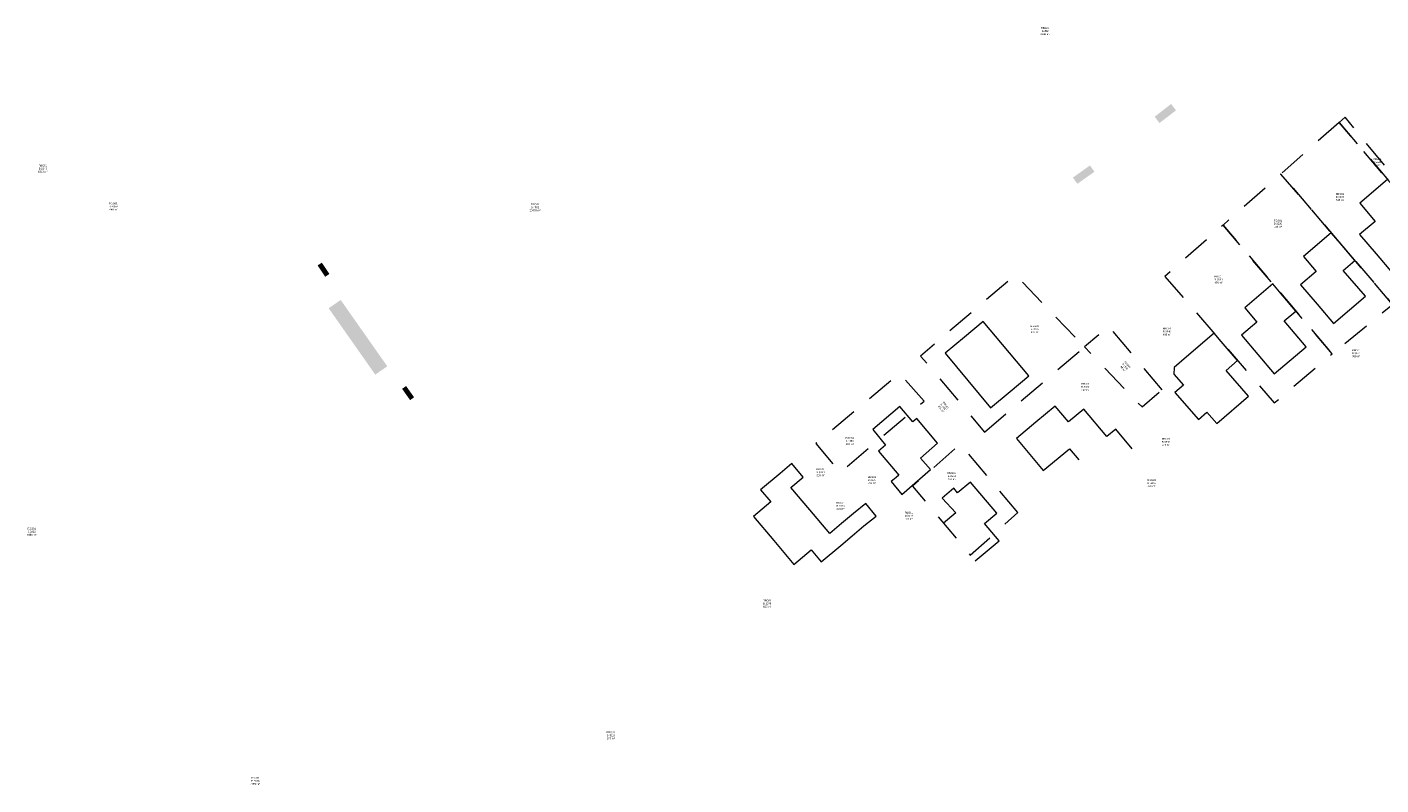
# Model space of a CAD drawing. Header units: metres. Extents: x 102852 to 107229, y 385458 to 392889.
# Tile 4 of 19: x 106640 to 106907, y 392449 to 392599. Entities that reach past the tile are written whole.
import ezdxf

# ---------------------------------------------------------------- set-up
doc = ezdxf.new("R2010")
doc.units = ezdxf.units.M
doc.linetypes.add('KG-PERCEEL', pattern=[19, 5.5, -2, -2, 5.5, -2, -2])
for name, color, linetype, lineweight in [('0-BEBOUWING', 7, 'Continuous', 30), ('B-WE-KG-GRENS-T18', 10, 'Continuous', 13), ('B-WE-KG-GRENS_PERCEEL-GV', 150, 'KG-PERCEEL', 13), ('B-WE-OG-TOPOGRAFIE_BEBOUWING-G', 8, 'Continuous', 13), ('X-XX-AL-VERWIJZING-S', 7, 'Continuous', 30)]:
    doc.layers.add(name, color=color, linetype=linetype, lineweight=lineweight)
doc.styles.add('NLCS-ISO-T25', font='NLCS-ISO.ttf')

# ---------------------------------------------------------------- blocks, each defined once
blk = doc.blocks.new('kadata_3')
at = {"layer": 'B-WE-KG-GRENS_PERCEEL-GV'}
for points in [[(106898.673, 392579.82), (106887.193, 392569.673), (106909.2, 392543.974), (106920.8, 392553.844)], [(106898.673, 392579.82), (106920.8, 392553.844), (106921.512, 392554.403), (106899.835, 392580.847)], [(106909.2, 392543.974), (106887.193, 392569.673), (106875.803, 392559.605), (106897.292, 392534.241)], [(106864.367, 392549.496), (106885.892, 392524.568), (106897.292, 392534.241), (106875.803, 392559.605)], [(106828.823, 392518.824), (106848.507, 392535.623), (106834.924, 392549.799), (106816.215, 392533.813)], [(106863.824, 392527.162), (106853.294, 392539.709), (106848.507, 392535.623), (106859.842, 392523.793)], [(106816.904, 392524.929), (106812.074, 392530.352), (106795.575, 392516.563), (106800.338, 392510.872)], [(106835.38, 392503.002), (106824.019, 392516.437), (106814.619, 392508.165), (106826.016, 392494.561)]]:
    blk.add_3dface(points, dxfattribs=at)
at = {"layer": 'B-WE-OG-TOPOGRAFIE_BEBOUWING-G', "flags": 128}
for points in [[(106910.17, 392566.34), (106908.234, 392568.61), (106902.723, 392563.915), (106905.771, 392560.337), (106902.71, 392557.729), (106905.94, 392553.93), (106909.18, 392550.12), (106915.47, 392555.48), (106911.13, 392560.57), (106913.42, 392562.53), (106910.17, 392566.34)], [(106898.52, 392556.43), (106897.115, 392558.079), (106891.642, 392553.416), (106894.171, 392550.447), (106891.089, 392547.821), (106894.33, 392544.031), (106897.58, 392540.23), (106903.85, 392545.58), (106899.49, 392550.68), (106901.77, 392552.63), (106898.52, 392556.43)], [(106886.918, 392546.485), (106885.608, 392548.022), (106880.092, 392543.323), (106882.491, 392540.506), (106879.441, 392537.908), (106882.67, 392534.1), (106885.9, 392530.29), (106892.19, 392535.62), (106887.86, 392540.73), (106890.15, 392542.67), (106886.918, 392546.485)], [(106837.528, 392529.905), (106828.569, 392540.625), (106824.9, 392537.56), (106821.06, 392534.35), (106830.02, 392523.63), (106833.86, 392526.83), (106837.528, 392529.905)], [(106875.412, 392536.705), (106874.051, 392538.302), (106868.632, 392533.686), (106866.153, 392531.574), (106866.108, 392530.251), (106868.024, 392528.044), (106866.334, 392526.604), (106870.94, 392521.296), (106872.617, 392522.751), (106874.57, 392520.5), (106880.8, 392525.89), (106876.41, 392530.96), (106878.68, 392532.92), (106875.412, 392536.705)], [(106814.719, 392520.828), (106812.149, 392523.867), (106806.781, 392519.329), (106809.314, 392516.258), (106807.938, 392515.094), (106811.94, 392510.343), (106811.394, 392509.883), (106810.408, 392509.062), (106812.509, 392506.538), (106813.495, 392507.359), (106818.168, 392511.454), (106816.19, 392513.71), (106819.55, 392516.66), (106815.49, 392521.48), (106814.719, 392520.828)], [(106852.899, 392517.931), (106848.363, 392523.339), (106845.357, 392520.818), (106842.737, 392523.942), (106838.93, 392520.76), (106835.09, 392517.55), (106840.39, 392511.24), (106845.54, 392515.561), (106847.41, 392513.33)], [(106857.91, 392515.561), (106854.672, 392519.418), (106852.899, 392517.931)], [(106794.403, 392503.498), (106790.665, 392507.915), (106793.093, 392509.97), (106790.853, 392512.617), (106788.53, 392510.67), (106784.7, 392507.46), (106786.71, 392505.06), (106783.3, 392502.17), (106787.275, 392497.47)], [(106826.955, 392493.44), (106831.67, 392497.39), (106828.82, 392500.8), (106831.22, 392502.86), (106826.08, 392508.99), (106823.51, 392506.84), (106822.746, 392507.809), (106820.463, 392505.813), (106823.166, 392502.928), (106820.724, 392500.877)], [(106787.275, 392497.47), (106791.25, 392492.77), (106794.65, 392495.66), (106796.65, 392493.27), (106800.48, 392496.49), (106802.717, 392498.37), (106805.052, 392500.332), (106807.447, 392502.294), (106805.407, 392504.784), (106803.012, 392502.822), (106800.645, 392500.819), (106798.329, 392498.859), (106794.403, 392503.498)]]:
    blk.add_lwpolyline(points, dxfattribs=at)
at = {"layer": 'B-WE-KG-GRENS-T18', "char_height": 0.36, "attachment_point": 5, "style": 'NLCS-ISO-T25'}
for s, insert in [('\\fArial|b0|i0|c00|p39;RBG01\\PB 452\\P6640 m²', (106840.748, 392597.831)), ('\\fArial|b0|i0|c00|p39;RBG01\\PB 2343\\P1540 m²', (106643.29, 392570.722)), ('\\fArial|b0|i0|c00|p39;RBG01\\PB 3543\\P37 m²', (106906.175, 392572.015)), ('\\fArial|b0|i0|c00|p39;RBG01\\PB 3537\\P515 m²', (106898.829, 392565.133)), ('\\fArial|b0|i0|c00|p39;RBG01\\PB 4900\\P440 m²', (106657.187, 392563.276)), ('\\fArial|b0|i0|c00|p39;RBG01\\PB 4901\\P20475 m²', (106740.26, 392563.113)), ('\\fArial|b0|i0|c00|p39;RBG01\\PB 3538\\P513 m²', (106886.624, 392559.878)), ('\\fArial|b0|i0|c00|p39;RBG01\\PB 3539\\P496 m²', (106874.894, 392548.875)), ('\\fArial|b0|i0|c00|p39;RBG01\\PB 3376\\P502 m²', (106838.694, 392539.1)), ('\\fArial|b0|i0|c00|p39;RBG01\\PB 3540\\P493 m²', (106864.745, 392538.631)), ('\\fArial|b0|i0|c00|p39;RBG01\\PB 3444\\P360 m²', (106902.018, 392534.358)), ('\\fArial|b0|i0|c00|p39;RBG01\\PB 3634\\P417 m²', (106848.659, 392527.732)), ('\\fArial|b0|i0|c00|p39;RBG01\\PB 4382\\P160 m²', (106802.246, 392517.074)), ('\\fArial|b0|i0|c00|p39;RBG01\\PB 3542\\P146 m²', (106864.547, 392516.892)), ('\\fArial|b0|i0|c00|p39;RBG01\\PB 3369\\P210 m²', (106796.482, 392510.918)), ('\\fArial|b0|i0|c00|p39;RBG01\\PB 3375\\P239 m²', (106806.634, 392509.362)), ('\\fArial|b0|i0|c00|p39;RBG01\\PB 3374\\P220 m²', (106822.364, 392510.159)), ('\\fArial|b0|i0|c00|p39;RBG01\\PB 3423\\P382 m²', (106861.735, 392508.772)), ('\\fArial|b0|i0|c00|p39;RBG01\\PB 3370\\P210 m²', (106800.432, 392504.287)), ('\\fArial|b0|i0|c00|p39;RBG01\\PB 3373\\P169 m²', (106813.901, 392502.343)), ('\\fArial|b0|i0|c00|p39;RBG01\\PB 2238\\P9380 m²', (106641.095, 392499.201)), ('\\fArial|b0|i0|c00|p39;RBG01\\PB 3378\\P635 m²', (106786.003, 392485.033)), ('\\fArial|b0|i0|c00|p39;RBG01\\PB 4215\\P193 m²', (106755.175, 392459.095)), ('\\fArial|b0|i0|c00|p39;RBG01\\PB 2643\\P4359 m²', (106685.156, 392450.105))]:
    blk.add_mtext(s, dxfattribs=dict(at, insert=insert))
for s, insert, rotation in [('\\fArial|b0|i0|c00|p39;RBG01\\PB 3633\\P98 m²', (106856.523, 392531.711), 309.6), ('\\fArial|b0|i0|c00|p39;RBG01\\PB 4383\\P203 m²', (106820.74, 392523.763), 308.4)]:
    blk.add_mtext(s, dxfattribs=dict(at, insert=insert, rotation=rotation))

msp = doc.modelspace()

# ---------------------------------------------------------------- hatches: boundary and pattern name
at = {"layer": '0-BEBOUWING', "ltscale": 0.2, "true_color": 0x636466}
for points in [[(106866.53, 392582.2), (106865.57, 392583.47), (106862.34, 392580.96), (106863.27, 392579.71)], [(106850.47, 392570.11), (106849.59, 392571.36), (106846.23, 392568.97), (106847.1, 392567.74)], [(106698.26, 392552.2), (106697.43, 392551.67), (106698.91, 392549.42), (106699.75, 392549.98)], [(106701.97, 392544.86), (106701.79, 392544.74), (106699.61, 392543.22), (106708.79, 392530.14), (106710.65, 392531.44), (106711.15, 392531.79)], [(106714.86, 392527.9), (106714.07, 392527.35), (106715.65, 392525.12), (106716.44, 392525.69)]]:
    msp.add_hatch(color=251, dxfattribs=at).paths.add_polyline_path(points)

# ---------------------------------------------------------------- block references
at = {"layer": 'X-XX-AL-VERWIJZING-S', "rotation": 360}
msp.add_blockref('kadata_3', (0, 0), dxfattribs=at)

doc.saveas('drawing.dxf')
